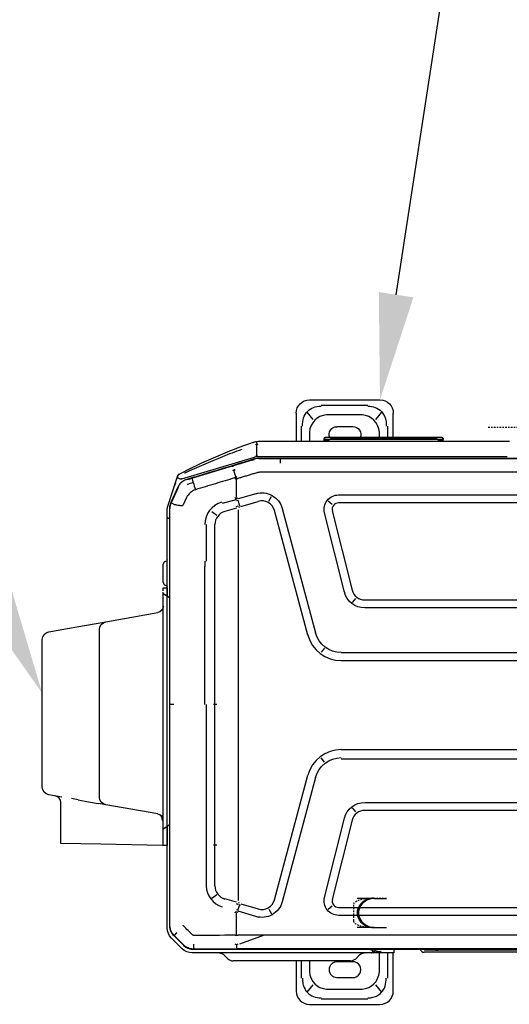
# Model space of a CAD drawing. Header units: centimetres. Extents: x 8435 to 34224, y 15581 to 23928.
# Tile 29 of 256: x 14057 to 14094, y 19651 to 19725. Entities that reach past the tile are written whole.
import ezdxf
from ezdxf import colors
from ezdxf.entities.mleader import LeaderData, LeaderLine
from ezdxf.math import Vec2, Vec3

# ---------------------------------------------------------------- set-up
doc = ezdxf.new("R2010")
doc.units = ezdxf.units.CM
doc.header["$LTSCALE"] = 0.2
doc.linetypes.add('CENTER', pattern=[2, 1.25, -0.25, 0.25, -0.25])
doc.layers.add('_ET_OPIS', color=7, linetype='Continuous', lineweight=20)
doc.styles.add('SIMPLEX', font='simplex.shx', dxfattribs={"height": 12})

# ---------------------------------------------------------------- blocks, each defined once
blk = doc.blocks.new('A$C557f46fc')
at = {"linetype": 'Continuous'}
for p, q in [((204.13, 130.64), (193.53, 130.64)), ((195.38, 129.84), (202.39, 129.84)), ((191.53, 128.64), (191.53, 122.9)), ((193.26, 128.79), (194.15, 127.7)), ((201.57, 128.36), (196.2, 128.36)), ((203.62, 127.7), (204.51, 128.79)), ((206.13, 124.1), (206.13, 128.64)), ((192.42, 122.9), (192.42, 126.69)), ((200.01, 126.6), (197.61, 126.62)), ((205.35, 126.69), (205.35, 124.1)), ((193.61, 125.74), (193.61, 122.9)), ((204.15, 124.1), (204.15, 125.74)), ((197.17, 123.77), (196.6, 123.19)), ((197.61, 124.22), (200.01, 124.23)), ((197.97, 124.1), (201.09, 124.1)), ((201.09, 124.1), (212.49, 124.1)), ((212.49, 124.1), (215.61, 124.1)), ((216.98, 123.19), (216.4, 123.77)), ((221.6, 122.34), (41.44, 122.34)), ((47.89, 122.81), (186.89, 122.81)), ((48.76, 122.51), (186.59, 122.51)), ((215.06, 122.26), (131.42, 122.26)), ((191.45, 122.9), (193.33, 122.9)), ((191.45, 122.69), (191.45, 122.9)), ((191.45, 122.34), (191.45, 122.69)), ((193.33, 122.9), (194.73, 122.9)), ((194.33, 122.34), (194.33, 122.5)), ((194.73, 122.9), (194.87, 122.9)), ((194.87, 122.9), (221.76, 122.9)), ((210.92, 120.25), (214.66, 121.6)), ((221.51, 122.27), (215.06, 122.26)), ((221.59, 122.27), (221.51, 122.27)), ((222.42, 122.18), (222.4, 122.12)), ((224.45, 120.29), (223.1, 121.64)), ((224.54, 120.29), (223.12, 121.71)), ((223.28, 122.27), (224.88, 120.67)), ((215.1, 120.24), (215.1, 116.88)), ((224.45, 120.29), (224.49, 120.25)), ((194.23, 119.09), (192.53, 119.09)), ((194.23, 119.09), (192.53, 119.09)), ((194.23, 119.09), (192.53, 119.09)), ((194.43, 119.09), (192.73, 119.09)), ((194.43, 119.09), (192.73, 119.09)), ((194.43, 119.09), (192.73, 119.09)), ((194.43, 119.09), (192.73, 119.09)), ((194.43, 119.09), (192.73, 119.09)), ((194.43, 119.09), (192.73, 119.09)), ((194.43, 119.09), (192.73, 119.09)), ((194.43, 119.09), (192.73, 119.09)), ((194.43, 119.09), (192.73, 119.09)), ((194.43, 119.09), (192.73, 119.09)), ((194.43, 119.09), (192.73, 119.09)), ((194.43, 119.09), (192.73, 119.09)), ((194.43, 119.09), (192.73, 119.09)), ((194.43, 119.09), (192.73, 119.09)), ((194.43, 119.09), (192.73, 119.09)), ((194.43, 119.09), (192.73, 119.09)), ((194.43, 119.09), (192.73, 119.09)), ((194.43, 119.09), (192.73, 119.09)), ((194.43, 119.09), (192.73, 119.09)), ((194.43, 119.09), (192.73, 119.09)), ((194.43, 119.09), (192.73, 119.09)), ((194.43, 119.09), (196.97, 119.09)), ((194.43, 119.09), (196.97, 119.09)), ((194.43, 119.09), (196.97, 119.09)), ((194.43, 119.09), (196.97, 119.09)), ((194.43, 119.09), (196.97, 119.09)), ((194.43, 119.09), (196.97, 119.09)), ((194.43, 119.09), (196.97, 119.09)), ((194.43, 119.09), (196.97, 119.09)), ((194.43, 119.09), (196.97, 119.09)), ((194.43, 119.09), (196.97, 119.09)), ((225.01, 119.59), (224.96, 119.57)), ((225.11, 118.74), (225.11, 85.52)), ((225.18, 56.04), (225.18, 118.76)), ((225.51, 119.14), (225.51, 103.86)), ((63.27, 117.25), (199.76, 117.25)), ((212.18, 117.43), (214.84, 116.64)), ((199.76, 116.05), (63.27, 116.05)), ((201.33, 116.32), (200.7, 115.82)), ((210.22, 116.31), (209.83, 117.01)), ((214.46, 115.5), (211.84, 116.28)), ((214.63, 115.68), (214.89, 116.44)), ((215.09, 116.38), (215, 116.41)), ((194.23, 114.69), (192.53, 114.69)), ((194.23, 114.69), (192.53, 114.69)), ((194.23, 114.69), (192.53, 114.69)), ((194.43, 114.69), (192.73, 114.69)), ((194.43, 114.69), (192.73, 114.69)), ((194.43, 114.69), (192.73, 114.69)), ((194.43, 114.69), (192.73, 114.69)), ((194.43, 114.69), (192.73, 114.69)), ((194.43, 114.69), (192.73, 114.69)), ((194.43, 114.69), (192.73, 114.69)), ((194.43, 114.69), (192.73, 114.69)), ((194.43, 114.69), (192.73, 114.69)), ((194.43, 114.69), (192.73, 114.69)), ((194.43, 114.69), (192.73, 114.69)), ((194.43, 114.69), (192.73, 114.69)), ((194.43, 114.69), (192.73, 114.69)), ((194.43, 114.69), (192.73, 114.69)), ((194.43, 114.69), (192.73, 114.69)), ((194.43, 114.69), (192.73, 114.69)), ((194.43, 114.69), (192.73, 114.69)), ((194.43, 114.69), (192.73, 114.69)), ((194.43, 114.69), (192.73, 114.69)), ((194.43, 114.69), (192.73, 114.69)), ((194.43, 114.69), (192.73, 114.69)), ((194.43, 114.69), (196.97, 114.69)), ((194.43, 114.69), (196.97, 114.69)), ((194.43, 114.69), (196.97, 114.69)), ((194.43, 114.69), (196.97, 114.69)), ((194.43, 114.69), (196.97, 114.69)), ((194.43, 114.69), (196.97, 114.69)), ((194.43, 114.69), (196.97, 114.69)), ((194.43, 114.69), (196.97, 114.69)), ((194.43, 114.69), (196.97, 114.69)), ((194.43, 114.69), (196.97, 114.69)), ((197.72, 102.94), (200.7, 114.86)), ((201.86, 114.57), (198.88, 102.65)), ((203.21, 96.49), (208.23, 115.22)), ((209.39, 114.91), (204.37, 96.18)), ((214.66, 115.44), (214.78, 115.39)), ((214.86, 107.3), (214.86, 115.04)), ((215.12, 115.28), (216.86, 114.79)), ((218.07, 114.18), (218.83, 114.7)), ((218.34, 112.8), (218.34, 107.3)), ((219.64, 107.3), (219.64, 112.8)), ((214.86, 63.94), (214.86, 107.3)), ((218.34, 107.3), (218.34, 106.63)), ((219.64, 106.63), (219.64, 107.3)), ((225.51, 106.73), (226.11, 106.72)), ((225.51, 105.73), (225.51, 106.73)), ((226.11, 106.72), (226.11, 105.72)), ((226.11, 106.72), (226.21, 106.72)), ((226.21, 106.72), (235.51, 106.55)), ((218.54, 106.63), (218.07, 106.63)), ((218.34, 106.63), (218.34, 85.52)), ((219.64, 85.52), (219.64, 106.63)), ((225.51, 106.35), (225.51, 106.35)), ((225.51, 104.09), (225.51, 105.73)), ((225.51, 105.35), (225.51, 105.35)), ((226.11, 105.72), (226.11, 104.54)), ((235.51, 106.55), (241.51, 106.45)), ((241.51, 106.45), (241.51, 100.27)), ((225.51, 103.84), (225.18, 103.59)), ((225.51, 103.84), (225.51, 104.09)), ((225.76, 104.03), (225.51, 103.84)), ((225.51, 103.86), (225.51, 103.84)), ((225.51, 103.84), (225.51, 69.22)), ((225.51, 103.84), (225.51, 69.22)), ((225.76, 104.03), (226.07, 104.26)), ((226.11, 104.54), (226.11, 104.4)), ((226.11, 104.4), (226.11, 68.77)), ((67.22, 101.45), (195.82, 101.45)), ((197.16, 101.69), (197.66, 101.06)), ((226.94, 102), (234.72, 100.63)), ((195.82, 100.25), (67.22, 100.25)), ((234.72, 100.63), (235.87, 100.43)), ((235.71, 99.45), (235.71, 96.69)), ((237.36, 100.17), (235.87, 100.43)), ((238.91, 99.89), (237.36, 100.17)), ((241.37, 99.46), (243.32, 99.11)), ((244.31, 97.93), (244.31, 75.76)), ((235.71, 96.69), (235.71, 77.01)), ((131.42, 93.77), (199.35, 93.77)), ((201.89, 94.21), (202.38, 93.57)), ((199.35, 92.32), (131.42, 92.32)), ((218.07, 85.52), (218.54, 85.52)), ((218.34, 85.52), (218.34, 63.94)), ((219.86, 85.52), (219.86, 64.78)), ((225.11, 85.52), (225.11, 61.14)), ((199.35, 78.92), (131.62, 78.92)), ((199.35, 77.72), (131.62, 77.72)), ((201.89, 77.04), (202.38, 77.67)), ((235.71, 77.01), (235.71, 74.25)), ((208.23, 56.03), (203.21, 74.76)), ((204.37, 75.07), (209.39, 56.34)), ((243.32, 74.58), (239.1, 73.84)), ((234.72, 73.07), (226.94, 71.69)), ((239.1, 73.84), (234.72, 73.07)), ((67.22, 70.99), (195.82, 70.99)), ((195.82, 69.79), (67.22, 69.79)), ((197.66, 70.18), (197.16, 69.55)), ((200.7, 56.38), (197.72, 68.31)), ((198.88, 68.6), (201.86, 56.67)), ((225.18, 69.45), (225.51, 69.22)), ((225.51, 69.22), (225.76, 69.05)), ((225.51, 69.22), (225.51, 57.4)), ((225.51, 68.98), (225.51, 69.22)), ((225.51, 68.97), (225.51, 68.98)), ((225.51, 67.97), (225.51, 68.97)), ((226.09, 68.82), (225.76, 69.05)), ((226.11, 68.41), (226.11, 67.98)), ((226.11, 67.98), (225.51, 67.97)), ((226.11, 67.97), (225.51, 67.97)), ((225.8, 67.57), (225.65, 67.62)), ((226.11, 67.97), (226.11, 67.98)), ((226.11, 67.13), (226.11, 66.55)), ((226.11, 66.55), (226.11, 65.01)), ((214.86, 56.21), (214.86, 63.94)), ((218.34, 63.94), (218.34, 58.45)), ((219.64, 58.45), (219.64, 63.94)), ((219.86, 63.94), (219.86, 64.78)), ((225.8, 63.99), (225.65, 63.94)), ((226.11, 65.01), (226.11, 64.42)), ((225.11, 61.14), (225.11, 56.05)), ((215.12, 55.96), (216.86, 56.46)), ((218.07, 57.07), (218.83, 56.55)), ((225.5, 57.29), (225.5, 56.06)), ((63.27, 55.19), (199.76, 55.19)), ((200.7, 55.42), (201.33, 54.93)), ((210.22, 54.94), (209.83, 54.24)), ((214.46, 55.74), (211.84, 54.96)), ((214.89, 54.8), (214.63, 55.56)), ((214.66, 55.81), (214.78, 55.86)), ((215.08, 54.86), (215.22, 54.57)), ((215.19, 54.72), (217.24, 55.3)), ((222.62, 54.39), (223.1, 55.46)), ((223.88, 52.89), (224.92, 55.16)), ((223.93, 52.84), (224.98, 55.14)), ((225.47, 55.84), (224.1, 51.68)), ((225.07, 55.59), (225.13, 55.58)), ((199.76, 53.99), (63.27, 53.99)), ((212.18, 53.81), (214.84, 54.6)), ((215.1, 54.36), (215.1, 51.54)), ((223.34, 52.16), (223.38, 52.11)), ((223.33, 51.57), (212.4, 48.3)), ((215.18, 51.29), (215.48, 50.25)), ((215.74, 49.68), (221.72, 51.48)), ((224.1, 51.68), (223.91, 51.09)), ((208.52, 48.56), (208.52, 49.23)), ((212.76, 48.78), (215.54, 49.63)), ((51.27, 48.49), (211.77, 48.49)), ((131.62, 48.57), (208.52, 48.57)), ((212.09, 48.2), (174.4, 48.2)), ((208.52, 48.57), (211.32, 48.57)), ((211.32, 48.57), (211.76, 48.57)), ((212.09, 48.08), (211.93, 48.08)), ((212.09, 48.51), (212.07, 48.58)), ((212.08, 46.32), (212.09, 48.13)), ((212.76, 48.78), (212.37, 48.66)), ((174.1, 45.9), (174.08, 45.9)), ((211.59, 45.9), (174.1, 45.9)), ((184.05, 45.9), (184.05, 45.67)), ((184.05, 45.48), (184.05, 45.67)), ((184.84, 45.36), (201.14, 45.36)), ((184.84, 45.36), (184.84, 45.36)), ((201.14, 45.6), (184.85, 45.6)), ((185.04, 45.56), (185.04, 45.4)), ((185.05, 45.5), (185.05, 45.56)), ((185.45, 45.57), (200.54, 45.57)), ((185.45, 45.57), (185.45, 45.57)), ((185.45, 45.39), (200.54, 45.39)), ((191.53, 45.36), (191.53, 41.68)), ((192.42, 43.62), (192.42, 45.36)), ((193.61, 45.36), (193.61, 44.57)), ((200.94, 45.56), (200.94, 45.5)), ((200.94, 45.56), (200.94, 45.5)), ((200.94, 45.4), (200.94, 45.56)), ((201.14, 45.36), (201.14, 45.36)), ((201.94, 45.9), (201.94, 45.67)), ((201.94, 45.67), (201.94, 45.48)), ((204.15, 44.57), (204.15, 45.9)), ((205.35, 45.91), (205.35, 43.62)), ((206.13, 41.68), (206.13, 45.9)), ((200.01, 43.71), (197.61, 43.7)), ((194.15, 42.62), (193.26, 41.52)), ((196.2, 41.95), (201.57, 41.95)), ((204.51, 41.52), (203.62, 42.62)), ((202.39, 40.47), (195.38, 40.47)), ((204.13, 39.68), (193.53, 39.68))]:
    blk.add_line(p, q, dxfattribs=at)
at = {"linetype": 'CENTER'}
for p, q in [((194.53, 119.06), (192.53, 119.06)), ((197.53, 115.66), (197.53, 118.08)), ((192.53, 114.69), (194.53, 114.69)), ((169.36, 43.84), (177.36, 43.84))]:
    blk.add_line(p, q, dxfattribs=at)
at = {"linetype": 'Continuous'}
for centre, radius, start, end in [((193.53, 128.64), 2, 90, 180), ((204.13, 128.64), 2, 0, 90), ((197.6, 125.42), 1.2, 89.6384, 270.3616), ((200, 125.42), 1.18, 270.3616, 89.6384), ((197.97, 122.98), 1.12, 90, 135), ((215.61, 122.98), 1.12, 45, 90), ((186.89, 122.21), 0.6, 13.2149, 90), ((199.76, 115.09), 0.96, 345.9833, 90), ((211.28, 114.4), 1.96, 73.4705, 165), ((225.05, 103.86), 0.46, 358.0143, 0), ((195.82, 103.41), 1.96, 270, 345.9834), ((227.11, 102.99), 1, 180, 260), ((242.51, 100.27), 1, 180, 260), ((199.35, 97.52), 5.2, 270, 345), ((199.35, 73.72), 5.2, 15, 90), ((195.82, 67.83), 1.96, 14.0166, 90), ((225.65, 67.13), 0.46, 360, 71.5651), ((225.65, 64.42), 0.46, 288.4349, 0), ((199.76, 56.15), 0.96, 270, 14.0167), ((211.28, 56.84), 1.96, 195, 286.5295), ((225.19, 57.4), 0.32, 343.9477, 0), ((223.54, 51.23), 0.4, 298.0607, 341.8492)]:
    blk.add_arc(centre, radius, start, end, dxfattribs=at)
at = {"linetype": 'Continuous', "extrusion": (0, 0, -1)}
for centre, radius, start, end in [((-195.89, 123.9), 1, 225, 270), ((-217.68, 123.9), 1, 270, 315), ((-186.59, 121.91), 0.6, 90, 133.2314), ((-194.73, 122.5), 0.4, 0, 90), ((-221.76, 120.74), 2.16, 90, 135), ((-223.35, 119.14), 2.16, 135, 180), ((-199.76, 115.09), 2.16, 90, 194.0166), ((-211.28, 114.4), 3.16, 15, 106.5294), ((-195.82, 103.41), 3.16, 194.0166, 270), ((-234.51, 99.45), 1.2, 100, 180), ((-243.11, 97.93), 1.2, 100, 180), ((-199.35, 97.52), 4, 195, 270), ((-199.35, 73.72), 4, 90, 165), ((-243.11, 75.76), 1.2, 180, 260), ((-234.51, 74.25), 1.2, 180, 260), ((-227.11, 70.71), 1, 0, 80), ((-195.82, 67.83), 3.16, 90, 165.9834), ((-225.71, 67.81), 0.2, 288.4349, 0), ((-225.71, 63.75), 0.2, 0, 71.5651), ((-199.76, 56.15), 2.16, 165.9834, 270), ((-211.28, 56.84), 3.16, 253.4706, 345), ((-224.78, 56.06), 0.72, 180, 198.1508), ((-197.6, 44.9), 1.2, 269.6384, 22.8841), ((-200, 44.9), 1.18, 156.8061, 269.6384), ((-193.53, 41.68), 2, 270, 0), ((-204.13, 41.68), 2, 180, 270)]:
    blk.add_arc(centre, radius, start, end, dxfattribs=at)
at = {"linetype": 'Continuous'}
for centre, major_axis, ratio, start_param, end_param in [((197.19, 124.62), (2.54, -3.14), 0.803018, 2.633487, 3.831894), ((200.58, 124.62), (-2.54, -3.14), 0.803018, 2.451291, 3.649699), ((184.8, 121.61), (2.17, 0), 0.414214, 1.392879, 1.570794), ((194.87, 122.5), (0, -0.4), 0.815365, 3.141593, 4.712389), ((194.23, 116.89), (-2.54, 0), 0.866025, 1.570796, 4.712389), ((194.23, 116.89), (-2.54, 0), 0.866025, 1.570796, 4.712389), ((194.23, 116.89), (-2.54, 0), 0.866025, 1.570796, 4.712389), ((194.43, 116.89), (2.54, 0), 0.866025, 4.712389, 7.853982), ((213.98, 113.77), (3.84, -1.13), 0.705879, 1.540462, 1.56897), ((214.69, 116.09), (3.83, -1.17), 0.178321, 1.484854, 1.57228), ((216.36, 112.8), (3.28, 0), 0.995519, 6.283185, 7.582721), ((216.25, 112.8), (2.09, 0), 0.995519, 6.283185, 7.558937), ((226.31, 102.99), (0.2, 0), 0.10051, 3.141593, 4.177762), ((227.11, 102.99), (0.174, 0.985), 0.898854, 1.745329, 3.141593), ((216.25, 58.45), (2.09, 0), 0.995519, 5.007433, 6.283185), ((216.33, 58.45), (3.53, 0), 0.995519, 4.991611, 6.283185), ((213.98, 57.48), (3.79, 1.29), 0.706819, 4.712403, 4.740904), ((214.69, 55.15), (3.83, 1.17), 0.178321, 4.710906, 4.798331), ((184.85, 45.67), (-0.8, 0.002), 0.029834, 4.712454, 6.28325), ((184.84, 45.38), (0.8, 0), 0.029837, 2.648555, 2.751427), ((184.85, 45.57), (0.7, 0), 0.029833, 1.570796, 3.141593), ((184.84, 45.38), (0.698, 0), 0.029837, 3.880383, 4.712389), ((185.45, 45.55), (0.5, 0), 0.029816, 1.570796, 3.141593), ((184.95, 45.65), (-0.1, 0), 0.999555, 1.570796, 1.896281), ((185.44, 45.4), (0.4, 0), 0.0299, 3.129347, 4.723791), ((197.19, 45.69), (2.54, 3.14), 0.803018, 2.451291, 3.649699), ((200.54, 45.55), (0.5, 0), 0.029816, 0.323316, 1.570796), ((200.54, 45.4), (-0.4, 0), 0.0299, 1.564853, 3.144938), ((201.14, 45.67), (0.8, 0.002), 0.029834, 6.28312, 7.853917), ((201.14, 45.57), (0.7, 0), 0.029833, 0, 1.570796), ((201.14, 45.38), (0.698, 0), 0.029837, 4.712389, 5.911815), ((200.58, 45.69), (-2.54, 3.14), 0.803018, 2.633487, 3.831894)]:
    blk.add_ellipse(centre, major_axis=major_axis, ratio=ratio, start_param=start_param, end_param=end_param, dxfattribs=at)
at = {"linetype": 'CENTER'}
for centre, start_param, end_param in [((194.53, 118.08), 3.141593, 4.712389), ((194.53, 115.66), 1.570796, 3.141593)]:
    blk.add_ellipse(centre, major_axis=(-3, 0), ratio=0.325568, start_param=start_param, end_param=end_param, dxfattribs=at)
at = {"linetype": 'Continuous'}
for points, knots in [([(195.38, 129.66), (195.24, 129.66), (194.98, 129.66), (194.59, 129.59), (194.22, 129.48), (193.89, 129.32), (193.59, 129.12), (193.14, 128.71), (192.65, 127.9), (192.61, 127.11), (192.58, 126.69)], [0, 0, 0, 0, 0.088396, 0.173346, 0.25543, 0.335293, 0.413632, 0.491185, 0.72797, 1, 1, 1, 1]), ([(205.19, 126.69), (205.19, 126.83), (205.19, 127.12), (205.12, 127.54), (205.01, 127.93), (204.86, 128.28), (204.67, 128.59), (204.29, 129.06), (203.54, 129.58), (202.78, 129.64), (202.39, 129.66)], [0, 0, 0, 0, 0.095854, 0.186885, 0.2735, 0.35617, 0.435439, 0.51192, 0.746033, 1, 1, 1, 1]), ([(194.31, 122.53), (194.31, 122.54), (194.3, 122.55), (194.26, 122.57), (194.17, 122.61), (194.01, 122.64), (193.74, 122.68), (193.46, 122.69), (193.33, 122.69)], [0, 0, 0, 0, 0.033531, 0.165604, 0.326819, 0.467732, 0.750376, 1, 1, 1, 1]), ([(195.1, 122.34), (195.1, 122.35), (195.05, 122.36), (194.92, 122.42), (194.73, 122.48), (194.6, 122.49), (194.55, 122.5)], [0, 0, 0, 0, 0.023051, 0.207675, 0.629287, 1, 1, 1, 1]), ([(215.09, 121.69), (215.09, 121.74), (215.09, 121.85), (215.08, 121.99), (215.08, 122.13), (215.07, 122.23), (215.06, 122.27), (215.05, 122.27), (215.05, 122.27)], [0, 0, 0, 0, 0.153633, 0.320832, 0.49911, 0.748722, 0.930274, 1, 1, 1, 1]), ([(223.05, 121.69), (222.85, 121.87), (222.63, 122.01), (222.13, 122.22), (221.86, 122.27), (221.59, 122.27)], [0, 0, 0, 0, 0.487241, 0.487241, 1, 1, 1, 1]), ([(223.12, 121.71), (223.04, 121.79), (222.87, 121.94), (222.58, 122.12), (222.27, 122.25), (221.94, 122.33), (221.71, 122.34), (221.6, 122.34)], [0, 0, 0, 0, 0.200032, 0.400047, 0.600045, 0.800029, 1, 1, 1, 1]), ([(215.29, 120.25), (215.22, 120.25), (215.09, 120.24), (214.97, 120.25), (214.91, 120.25)], [0, 0, 0, 0, 0.543839, 1, 1, 1, 1]), ([(225.18, 118.76), (225.17, 118.88), (225.16, 119.1), (225.08, 119.43), (224.95, 119.75), (224.77, 120.04), (224.62, 120.21), (224.54, 120.29)], [0, 0, 0, 0, 0.199971, 0.399955, 0.599953, 0.799968, 1, 1, 1, 1]), ([(214.92, 116.86), (214.92, 116.86), (214.92, 116.86), (214.92, 116.86), (214.92, 116.87), (214.92, 116.87), (214.92, 116.87), (214.92, 116.88), (214.91, 116.88), (214.91, 116.88)], [0, 0, 0, 0, 0.093535, 0.093535, 0.207433, 0.207433, 0.397418, 0.397418, 1, 1, 1, 1]), ([(226.11, 104.4), (226.11, 104.37), (226.11, 104.34), (226.1, 104.3), (226.1, 104.29), (226.08, 104.27), (226.08, 104.27), (226.07, 104.26)], [0, 0, 0, 0, 0.458778, 0.458778, 0.863378, 0.863378, 1, 1, 1, 1]), ([(226.09, 68.82), (226.1, 68.81), (226.11, 68.8), (226.11, 68.78), (226.11, 68.77), (226.11, 68.77)], [0, 0, 0, 0, 0.756623, 0.756623, 1, 1, 1, 1]), ([(226.11, 68.77), (226.11, 68.75), (226.11, 68.72), (226.11, 68.67), (226.11, 68.65), (226.11, 68.63)], [0, 0, 0, 0, 0.612645, 0.612645, 1, 1, 1, 1]), ([(225.18, 57.58), (225.19, 57.57), (225.24, 57.55), (225.35, 57.49), (225.48, 57.41), (225.5, 57.4), (225.51, 57.4)], [0, 0, 0, 0, 0.071285, 0.22784, 0.631675, 1, 1, 1, 1]), ([(223.1, 55.46), (223.12, 55.48), (223.14, 55.54), (223.21, 55.6), (223.29, 55.62), (223.41, 55.63), (223.52, 55.62), (223.63, 55.6), (223.8, 55.58), (223.99, 55.54), (224.21, 55.5), (224.32, 55.48), (224.37, 55.47)], [0, 0, 0, 0, 0.063445, 0.125642, 0.187788, 0.250693, 0.375623, 0.438172, 0.500645, 0.750303, 0.875197, 1, 1, 1, 1]), ([(224.4, 55.46), (224.46, 55.43), (224.57, 55.37), (224.71, 55.29), (224.8, 55.24), (224.86, 55.2), (224.9, 55.17), (224.92, 55.16), (224.92, 55.15), (224.92, 55.15), (224.93, 55.15)], [0, 0, 0, 0, 0.196304, 0.378613, 0.540984, 0.680096, 0.794866, 0.885682, 0.95364, 1, 1, 1, 1]), ([(224.92, 55.16), (225.04, 55.44), (225.11, 55.74), (225.11, 56.05), (225.11, 56.05), (225.11, 56.05)], [0, 0, 0, 0, 0.999505, 0.999505, 1, 1, 1, 1]), ([(224.98, 55.14), (225.02, 55.23), (225.1, 55.42), (225.16, 55.73), (225.17, 55.93), (225.18, 56.04)], [0, 0, 0, 0, 0.333339, 0.666672, 1, 1, 1, 1]), ([(214.92, 54.38), (214.92, 54.38), (214.92, 54.38), (214.92, 54.38), (214.92, 54.38), (214.92, 54.38), (214.92, 54.38), (214.92, 54.37), (214.91, 54.37), (214.91, 54.36)], [0, 0, 0, 0, 0.093535, 0.093535, 0.207433, 0.207433, 0.397418, 0.397418, 1, 1, 1, 1]), ([(215.38, 51.43), (216.34, 51.72), (217.31, 52.01), (219.27, 52.6), (220.28, 52.9), (221.28, 53.2)], [0, 0, 0, 0, 0.489998, 0.489998, 1, 1, 1, 1]), ([(222.51, 52.38), (222.5, 52.38), (222.49, 52.37), (222.33, 52.32), (222.19, 52.28), (221.91, 52.2), (221.76, 52.17), (221.61, 52.14), (221.6, 52.14), (221.59, 52.13)], [0, 0, 0, 0, 0.036866, 0.036866, 0.504384, 0.504384, 0.969691, 0.969691, 1, 1, 1, 1]), ([(221.59, 52.13), (221.62, 52.04), (221.64, 51.95), (221.68, 51.79), (221.69, 51.71), (221.71, 51.59), (221.72, 51.55), (221.72, 51.49), (221.72, 51.48), (221.71, 51.47), (221.71, 51.47), (221.71, 51.47)], [0, 0, 0, 0, 0.2609, 0.2609, 0.5218, 0.5218, 0.782701, 0.782701, 0.970671, 0.970671, 1, 1, 1, 1]), ([(222.59, 51.67), (222.68, 51.7), (222.87, 51.77), (223.14, 51.92), (223.39, 52.1), (223.6, 52.32), (223.79, 52.57), (223.88, 52.75), (223.93, 52.84)], [0, 0, 0, 0, 0.163038, 0.329712, 0.498444, 0.667536, 0.835268, 1, 1, 1, 1]), ([(224.27, 52.2), (224.35, 52.42), (224.4, 52.6), (224.43, 52.69), (224.44, 52.7), (224.43, 52.69)], [0, 0, 0, 0, 0.718874, 0.718874, 1, 1, 1, 1]), ([(212.06, 50.67), (212.25, 50.72), (212.64, 50.84), (213.21, 51.02), (213.79, 51.19), (214.18, 51.31), (214.45, 51.39), (214.52, 51.41), (214.7, 51.47), (214.81, 51.5), (214.91, 51.53)], [0, 0, 0, 0, 0.202609, 0.405217, 0.607826, 0.810435, 0.810435, 0.891478, 0.891478, 1, 1, 1, 1]), ([(212.4, 48.58), (212.5, 48.62), (212.6, 48.65), (213.11, 48.8), (213.52, 48.93), (215.56, 49.54), (217.2, 50.04), (220.08, 50.91), (221.33, 51.29), (222.59, 51.67)], [0, 0, 0, 0, 0.030057, 0.030057, 0.150285, 0.150285, 0.631198, 0.631198, 1, 1, 1, 1]), ([(223.7, 50.87), (221.92, 49.92), (220.09, 49.04), (216.36, 47.43), (214.47, 46.71), (212.54, 46.06)], [0, 0, 0, 0, 0.5, 0.5, 1, 1, 1, 1]), ([(214.32, 47.16), (215.29, 47.51), (216.25, 47.87), (219.12, 49.02), (221.01, 49.85), (222.89, 50.7), (222.9, 50.7), (222.9, 50.7)], [0, 0, 0, 0, 0.332003, 0.332003, 0.999956, 0.999956, 1, 1, 1, 1]), ([(215.29, 51.55), (215.24, 51.54), (215.12, 51.54), (214.99, 51.53), (214.92, 51.53)], [0, 0, 0, 0, 0.371371, 1, 1, 1, 1]), ([(215.34, 51.41), (215.29, 51.37), (215.19, 51.29), (215.08, 51.23), (215.03, 51.2)], [0, 0, 0, 0, 0.499901, 1, 1, 1, 1]), ([(223.33, 51.57), (223.36, 51.58), (223.39, 51.59), (223.6, 51.62), (223.77, 51.57), (223.94, 51.39), (223.95, 51.28), (223.92, 51.13), (223.92, 51.11), (223.91, 51.09)], [0, 0, 0, 0, 0.082224, 0.082224, 0.505542, 0.505542, 0.92886, 0.92886, 1, 1, 1, 1]), ([(223.72, 50.88), (223.72, 50.88), (223.72, 50.88), (223.71, 50.87), (223.71, 50.87), (223.7, 50.87)], [0, 0, 0, 0, 0.812779, 0.812779, 1, 1, 1, 1]), ([(224.1, 51.68), (224.08, 51.62), (224.06, 51.55), (224.01, 51.4), (223.98, 51.31), (223.94, 51.19), (223.93, 51.15), (223.92, 51.11)], [0, 0, 0, 0, 0.339989, 0.339989, 0.792222, 0.792222, 1, 1, 1, 1]), ([(215.36, 50.24), (215.37, 50.24), (215.39, 50.23), (215.44, 50.24), (215.49, 50.26), (215.56, 50.28), (215.6, 50.3), (215.62, 50.32)], [0, 0, 0, 0, 0.124243, 0.250099, 0.500246, 0.750314, 1, 1, 1, 1]), ([(211.77, 48.49), (211.88, 48.5), (212.09, 48.5), (212.3, 48.56), (212.4, 48.58)], [0, 0, 0, 0, 0.501074, 1, 1, 1, 1]), ([(212.4, 48.3), (212.32, 48.27), (212.25, 48.24), (212.15, 48.18), (212.11, 48.15), (212.09, 48.11), (212.09, 48.1), (212.09, 48.08)], [0, 0, 0, 0, 0.616187, 0.616187, 0.899223, 0.899223, 1, 1, 1, 1]), ([(212.09, 45.95), (211.94, 45.92), (211.79, 45.91), (211.63, 45.9), (211.61, 45.9), (211.6, 45.9), (211.59, 45.9), (211.59, 45.9), (211.59, 45.9), (211.59, 45.9)], [0, 0, 0, 0, 0.895051, 0.895051, 0.981123, 0.981123, 0.990548, 0.990548, 1, 1, 1, 1]), ([(212.03, 46.32), (211.99, 46.34), (211.95, 46.36), (211.91, 46.38), (211.91, 46.38), (211.91, 46.38)], [0, 0, 0, 0, 0.963467, 0.963467, 1, 1, 1, 1]), ([(212.03, 46.32), (212.04, 46.32), (212.04, 46.32), (212.06, 46.32), (212.06, 46.32), (212.08, 46.32), (212.09, 46.33), (212.1, 46.33), (212.1, 46.34), (212.11, 46.34)], [0, 0, 0, 0, 0.246944, 0.246944, 0.491708, 0.491708, 0.827112, 0.827112, 1, 1, 1, 1]), ([(212.07, 46.02), (212.07, 46.02), (212.07, 46.03), (212.07, 46.07), (212.07, 46.13), (212.06, 46.23), (212.06, 46.28), (212.07, 46.32)], [0, 0, 0, 0, 0.037359, 0.037359, 0.637819, 0.637819, 1, 1, 1, 1]), ([(212.54, 46.06), (212.54, 46.06), (212.54, 46.06), (212.53, 46.05), (212.51, 46.05), (212.43, 46.03), (212.37, 46.01), (212.23, 45.97), (212.16, 45.96), (212.09, 45.95)], [0, 0, 0, 0, 0.010318, 0.010318, 0.093061, 0.093061, 0.548137, 0.548137, 1, 1, 1, 1]), ([(212.24, 46.45), (212.24, 46.45), (212.24, 46.44), (212.2, 46.41), (212.15, 46.37), (212.11, 46.34)], [0, 0, 0, 0, 0.029461, 0.029461, 1, 1, 1, 1]), ([(184.05, 45.48), (184.05, 45.47), (184.05, 45.45), (184.07, 45.42), (184.08, 45.4), (184.1, 45.39), (184.12, 45.39), (184.13, 45.38), (184.16, 45.38), (184.21, 45.37), (184.3, 45.37), (184.33, 45.37)], [0, 0, 0, 0, 0.065305, 0.116297, 0.160097, 0.198956, 0.23575, 0.282457, 0.373365, 0.758577, 1, 1, 1, 1]), ([(201.01, 45.56), (201.01, 45.56), (201.01, 45.56), (201.02, 45.56), (201.02, 45.56)], [0, 0, 0, 0, 0.175946, 1, 1, 1, 1]), ([(201.79, 45.38), (201.81, 45.37), (201.84, 45.38), (201.87, 45.39), (201.9, 45.4), (201.92, 45.42), (201.94, 45.45), (201.94, 45.47), (201.94, 45.48)], [0, 0, 0, 0, 0.498479, 0.626522, 0.703686, 0.792587, 0.893399, 1, 1, 1, 1]), ([(195.38, 40.65), (194.57, 40.62), (193.83, 40.91), (192.82, 41.98), (192.56, 42.76), (192.58, 43.62)], [0, 0, 0, 0, 0.5, 0.5, 1, 1, 1, 1]), ([(205.19, 43.62), (205.21, 42.76), (204.95, 41.98), (203.94, 40.91), (203.2, 40.62), (202.39, 40.65)], [0, 0, 0, 0, 0.5, 0.5, 1, 1, 1, 1])]:
    blk.add_open_spline(points, degree=3, knots=knots, dxfattribs=at)
for points, degree in [([(196.62, 123.18), (196.27, 122.97)], 1), ([(214.91, 121.6), (214.97, 121.63), (215.03, 121.66), (215.09, 121.69)], 3), ([(215.09, 121.69), (215.15, 121.66), (215.21, 121.63), (215.28, 121.6)], 3), ([(223.05, 121.71), (223.06, 121.69), (223.08, 121.67), (223.1, 121.65)], 3), ([(131.42, 120.25), (159.25, 120.25), (187.08, 120.25), (214.91, 120.25)], 3), ([(214.91, 120.25), (214.91, 120.25), (214.91, 120.25), (214.91, 120.25)], 3), ([(215.29, 120.25), (217.38, 120.26), (219.47, 120.26), (221.57, 120.27)], 3), ([(215.29, 120.25), (215.29, 120.25), (215.29, 120.25), (215.29, 120.25)], 3), ([(221.57, 120.27), (221.59, 120.27), (221.63, 120.26), (221.67, 120.23), (221.68, 120.22)], 3), ([(221.68, 120.22), (222.14, 119.76), (222.6, 119.3), (223.06, 118.84)], 3), ([(224.49, 120.25), (224.88, 119.85), (225.11, 119.3), (225.11, 118.74)], 3), ([(223.06, 118.84), (223.07, 118.83), (223.1, 118.8), (223.1, 118.75), (223.1, 118.73)], 3), ([(214.74, 115.64), (214.67, 115.67), (214.6, 115.7), (214.53, 115.72)], 3), ([(214.78, 116.48), (214.78, 116.48), (214.78, 116.48), (214.78, 116.48)], 3), ([(215.17, 115.49), (215.06, 115.52), (214.96, 115.56), (214.86, 115.6)], 3), ([(215.29, 116.88), (215.29, 116.84), (215.28, 116.79), (215.27, 116.75)], 3), ([(225.5, 103.83), (225.5, 103.84), (225.5, 103.85), (225.5, 103.85)], 3), ([(238.91, 99.89), (239.26, 99.83), (239.59, 99.75), (239.88, 99.67)], 3), ([(214.74, 55.6), (214.67, 55.57), (214.6, 55.55), (214.53, 55.53)], 3), ([(215.17, 55.75), (215.06, 55.72), (214.96, 55.69), (214.86, 55.65)], 3), ([(224.37, 55.47), (224.38, 55.47), (224.39, 55.47), (224.4, 55.46)], 3), ([(224.92, 55.15), (224.92, 55.15), (224.93, 55.15), (224.93, 55.15)], 3), ([(214.78, 54.77), (214.78, 54.77), (214.78, 54.77), (214.78, 54.77)], 3), ([(215.29, 54.36), (215.29, 54.41), (215.28, 54.45), (215.27, 54.49)], 3), ([(221.28, 53.2), (221.85, 53.39), (222.37, 53.85), (222.62, 54.39)], 3), ([(221.59, 52.13), (221.49, 52.48), (221.39, 52.84), (221.28, 53.2)], 3), ([(221.59, 52.13), (221.59, 52.13)], 1), ([(131.62, 50.58), (158.24, 50.58), (184.86, 50.58), (211.48, 50.58)], 3), ([(214.91, 51.53), (214.91, 51.53), (214.91, 51.53), (214.92, 51.53)], 3), ([(215.2, 51.31), (215.15, 51.37), (215.12, 51.45), (215.11, 51.54)], 3), ([(215.34, 51.41), (215.35, 51.42), (215.37, 51.42), (215.38, 51.43)], 3), ([(221.71, 51.47), (221.99, 51.55), (222.27, 51.64), (222.55, 51.72)], 3), ([(215.32, 50.24), (215.33, 50.24), (215.34, 50.24), (215.36, 50.24)], 3), ([(215.73, 49.67), (215.67, 49.65), (215.61, 49.63), (215.55, 49.61)], 3), ([(215.62, 50.32), (215.63, 50.33), (215.64, 50.34), (215.65, 50.34)], 3)]:
    blk.add_open_spline(points, degree=degree, dxfattribs=at)
for points, weights, degree in [([(221.58, 121.61), (221.56, 122.27), (221.49, 122.28)], [0.999995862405, 0.797858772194, 1], 2), ([(224.06, 119.84), (224.47, 120.27), (224.45, 120.31)], [0.999996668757, 0.819896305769, 1], 2), ([(224.54, 85.52), (225.11, 85.52), (225.12, 85.52)], [1, 0.828621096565, 1], 2), ([(211.48, 50.58), (211.67, 50.58), (211.87, 50.61), (212.06, 50.67)], [1, 0.992787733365, 0.992787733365, 1], 3)]:
    blk.add_rational_spline(points, weights, degree=degree, dxfattribs=at)

msp = doc.modelspace()

# ---------------------------------------------------------------- block references
at = {"xscale": 0.5, "yscale": 0.5, "zscale": 0.5, "rotation": 180}
msp.add_blockref('A$C557f46fc', (14180.982, 19715.978), dxfattribs=at)

# ---------------------------------------------------------------- leaders
at = {"layer": '_ET_OPIS', "ltscale": 2}
ml = msp.add_multileader_mtext('Standard', dxfattribs=at)
ml.set_content('JEDNOSTKA ZEWNĘTRZNA\\PMULTI SPLIT\\PMoc:\\P-chłodnicza:12.0kW\\P-grzewcza:12.0kW\\PDane elektryczne; 1{\\fArial|b0|i0|c238|p34;\\H1.08333x;~\\fMS Shell Dlg 2|b0|i0|c238|p0;\\H0.65385x; \\H1.41176x;230V}, 50Hz\\Pmontaż na ścianie budynku', color=256, style='SIMPLEX')
ml.set_leader_properties()
ml.build(insert=Vec2(0, 0))
ml.multileader.update_dxf_attribs({"dogleg_length": 2, "arrow_head_size": 8})
ctx = ml.context
ctx.base_point, ctx.char_height, ctx.arrow_head_size, ctx.landing_gap_size, ctx.plane_origin = Vec3(14101.266, 19794.243), 8, 8, 1, Vec3(14592.256, 19849.442)
notes = []
notes.append((ctx, [(1, (1, 1, 0), (14099.266, 19794.243), (1, 0), 2, [(1, [(14084.216, 19696.14)], 0, [])])]))
ctx.mtext.insert, ctx.mtext.width, ctx.mtext.defined_height, ctx.mtext.flow_direction = Vec3(14102.266, 19799.576), 213.05204, 51.024, 5
ml = msp.add_multileader_mtext('Standard', dxfattribs=at)
ml.set_content('K-JZ', color=256, style='SIMPLEX')
ml.set_leader_properties()
ml.build(insert=Vec2(0, 0))
ml.multileader.update_dxf_attribs({"dogleg_length": 2, "arrow_head_size": 8})
ctx = ml.context
ctx.base_point, ctx.char_height, ctx.arrow_head_size, ctx.landing_gap_size, ctx.plane_origin = Vec3(13992.408, 19712.181), 12, 8, 1, Vec3(14875.608, 19882.019)
notes.append((ctx, [(0, (1, 1, 0), (14040.408, 19712.181), (-1, 0), 2, [(0, [(14058.825, 19674.073)], 0, [])])]))
ctx.mtext.insert, ctx.mtext.width, ctx.mtext.defined_height, ctx.mtext.flow_direction = Vec3(13993.408, 19718.181), 242.18914, 51.024, 5
for ctx, leaders in notes:
    for number, flags, end, landing, length, lines in leaders:
        leader = LeaderData()
        leader.index, (leader.has_last_leader_line, leader.has_dogleg_vector, leader.attachment_direction) = number, flags
        leader.last_leader_point, leader.dogleg_vector, leader.dogleg_length = Vec3(end), Vec3(landing), length
        for number, points, colour, breaks in lines:
            line = LeaderLine()
            line.index, line.vertices, line.color, line.breaks = number, Vec3.list(points), colors.encode_raw_color(colour), breaks
            leader.lines.append(line)
        ctx.leaders.append(leader)

doc.saveas('drawing.dxf')
